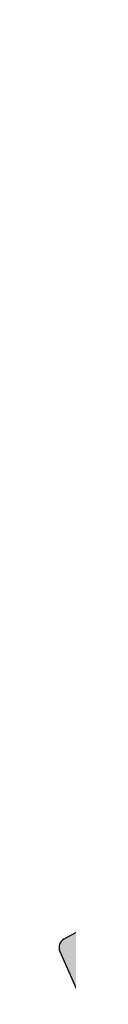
# Model space of a CAD drawing. Header units: metres. Extents: x 197542 to 199322, y 355606 to 356153.
# Tile 2 of 19: x 197734.884 to 197735.196, y 356097.355 to 356128.6. Entities that reach past the tile are written whole.
import ezdxf

# ---------------------------------------------------------------- set-up
doc = ezdxf.new("R2010")
doc.units = ezdxf.units.M
doc.layers.add('N-WE-GR-TEELAARDE_TYPE-E-A', color=7, linetype='Continuous', lineweight=18, true_color=0xe74bec)
doc.layers.add('X-XX-HULPLIJNEN', color=4, linetype='Continuous', plot=False)

msp = doc.modelspace()

# ---------------------------------------------------------------- hatches: boundary and pattern name
at = {"layer": 'N-WE-GR-TEELAARDE_TYPE-E-A'}
h = msp.add_hatch(color=256, dxfattribs=at)
h.dxf.hatch_style = 1
h.paths.add_polyline_path([(197747.5296958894, 356105.170997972), (197737.8590042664, 356100.9607412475, 0.02149180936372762), (197735.8662519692, 356099.989288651), (197735.9141821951, 356099.9026543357), (197735.0391689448, 356099.4185553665, 0.3884789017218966), (197734.9100670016, 356099.0346341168), (197735.653495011, 356097.354924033), (197736.9450981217, 356097.9207238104, -0.02887922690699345), (197742.788860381, 356099.8980666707), (197749.0725322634, 356101.6272010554)])

# ---------------------------------------------------------------- linework, layer by layer
at = {"layer": 'X-XX-HULPLIJNEN'}
msp.add_lwpolyline([(197796.4129862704, 356124.2297015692), (197796.2278898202, 356124.6398928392), (197795.792770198, 356125.6041591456), (197797.957052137, 356128.599598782), (197796.1051509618, 356127.7640552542, 0.05862238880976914), (197792.5694839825, 356125.6401189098, -0.06129006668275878), (197787.8751829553, 356122.8540249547), (197772.1518335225, 356115.960197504), (197760.2653654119, 356110.7486323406), (197749.5600917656, 356106.0549562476), (197737.8590042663, 356100.9607412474, 0.02149180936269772), (197735.8662519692, 356099.989288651), (197735.9141821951, 356099.9026543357), (197735.0391689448, 356099.4185553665, 0.3884789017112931), (197734.9100670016, 356099.0346341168), (197735.653495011, 356097.354924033), (197736.9450981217, 356097.9207238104, -0.02887922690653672), (197742.7888603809, 356099.8980666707), (197753.8018693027, 356102.928615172, 0.03705310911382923), (197760.2912810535, 356105.2431966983), (197776.7323219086, 356112.5198871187, 0.04976293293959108), (197784.7713020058, 356117.0813869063), (197787.9890729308, 356119.3571058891, -0.04561211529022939), (197796.4129862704, 356124.2297015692)], format="xyb", close=True, dxfattribs=at)

doc.saveas('drawing.dxf')
